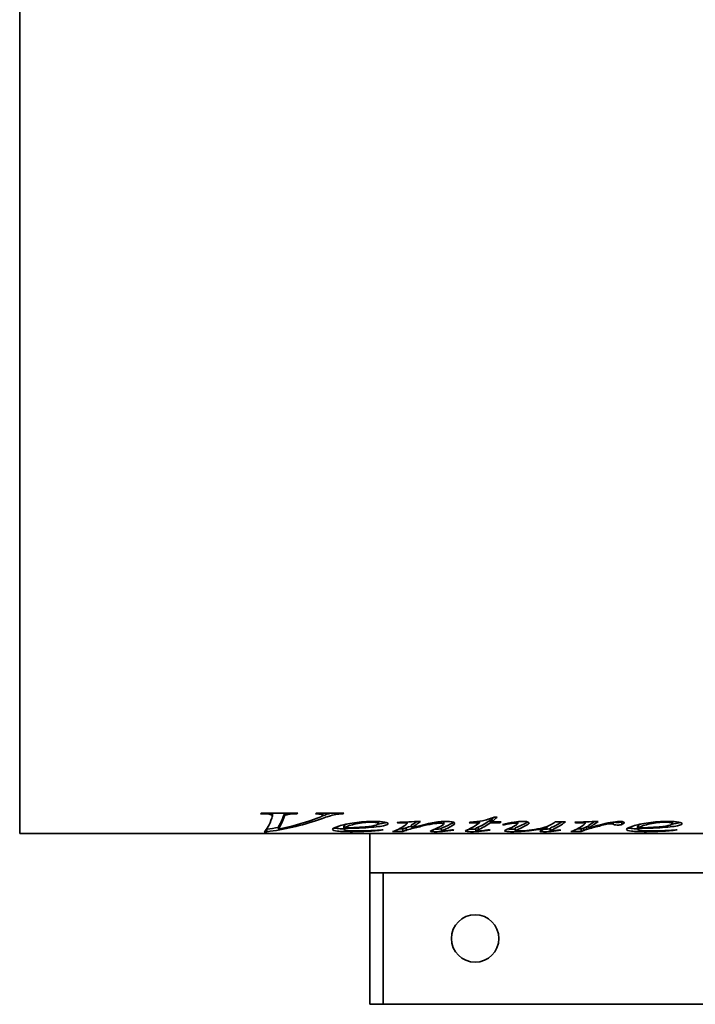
# Model space of a CAD drawing. Header units: millimetres. Extents: x 433 to 1247, y 168 to 1020.
# Tile 1 of 4: x 433 to 690, y 339 to 713. Entities that reach past the tile are written whole.
import ezdxf

# ---------------------------------------------------------------- set-up
doc = ezdxf.new("R2010")
doc.units = ezdxf.units.MM
doc.header["$LTSCALE"] = 4
doc.layers.add('Krawędzie widoczne(ISO)', color=7, linetype='Continuous', lineweight=35, true_color=0x262659)

msp = doc.modelspace()

# ---------------------------------------------------------------- linework, layer by layer
at = {"layer": 'Krawędzie widoczne(ISO)'}
for p, q in [((433, 724.24), (433, 404.24)), ((525.43, 411.65), (524.49, 411.65)), ((524.75, 411.93), (538.59, 411.93)), ((529.01, 411.81), (529.01, 410.85)), ((533.87, 411.93), (533.87, 411.07)), ((538.3, 411.93), (538.3, 411.65)), ((545.62, 411.93), (556.11, 411.93)), ((548.11, 411.93), (548.11, 411.11)), ((553.85, 411.93), (553.85, 411.5)), ((555.86, 411.93), (555.86, 411.65)), ((569.27, 408.74), (569.27, 407.94)), ((576.56, 408.41), (576.56, 408.19)), ((580.13, 408.56), (580.13, 407.94)), ((594.12, 408.76), (594.12, 407.83)), ((607.64, 408.26), (603.7, 408.26)), ((607.64, 408.85), (607.64, 408.26)), ((612.3, 409.23), (611.79, 409.23)), ((611.79, 409.23), (611.79, 408.26)), ((615.45, 408.26), (611.79, 408.26)), ((612.3, 409.61), (612.3, 408.63)), ((612.3, 408.63), (615.88, 408.63)), ((613.25, 410.42), (614.39, 410.42)), ((615.45, 408.63), (615.45, 408.26)), ((617.14, 407.78), (617.14, 407.45)), ((622.2, 408.68), (622.2, 407.97)), ((636.38, 408.63), (640.3, 408.63)), ((644.19, 408.46), (644.19, 408.23)), ((647.39, 408.57), (647.39, 408.19)), ((647.76, 408.59), (647.76, 408.02)), ((654.85, 407.83), (654.85, 407.43)), ((658.43, 408.56), (658.43, 407.71)), ((661.74, 408.61), (661.74, 407.63)), ((680.93, 408.74), (680.93, 407.94)), ((433, 404.24), (992.17, 404.24)), ((526.86, 404.85), (525.92, 404.85)), ((526.86, 405.85), (526.78, 405.85)), ((526.86, 405.85), (526.86, 404.85)), ((531.27, 406.85), (531.27, 405.86)), ((556.06, 406.8), (556.06, 405.81)), ((556.2, 407.11), (556.2, 406.12)), ((556.37, 407.31), (556.37, 406.32)), ((566, 399.3), (566, 404.24)), ((578.5, 404.93), (574.64, 404.93)), ((578.5, 405.92), (577.06, 405.92)), ((578.5, 405.92), (578.5, 404.93)), ((579.76, 406.37), (579.76, 405.38)), ((581.88, 407.42), (581.88, 406.44)), ((593.23, 406.21), (593.23, 405.22)), ((606.24, 406.18), (606.24, 405.18)), ((607.1, 406.57), (607.1, 405.58)), ((607.44, 405.11), (607.44, 404.96)), ((621.25, 406.27), (621.25, 405.27)), ((633.35, 406.83), (633.35, 406.47)), ((634.52, 406.2), (634.52, 405.2)), ((634.89, 405.12), (634.89, 404.95)), ((646.27, 404.93), (642.33, 404.93)), ((646.27, 405.92), (644.74, 405.92)), ((646.27, 405.92), (646.27, 404.93)), ((647.1, 406.25), (647.1, 405.26)), ((648.33, 406.69), (648.33, 405.7)), ((649.08, 407.28), (649.08, 406.29)), ((667.72, 406.8), (667.72, 405.81)), ((667.86, 407.11), (667.86, 406.12)), ((668.03, 407.31), (668.03, 406.32)), ((566, 399.3), (566, 389.3)), ((566, 389.3), (986, 389.3)), ((566, 383.19), (566, 389.3)), ((571, 383.19), (571, 389.3)), ((566, 373.26), (566, 383.19)), ((571, 383.19), (571, 373.26)), ((566, 339.37), (566, 373.26)), ((571, 339.37), (571, 373.26)), ((566, 339.3), (566, 339.37)), ((566, 339.3), (571, 339.3)), ((571, 339.37), (571, 339.3)), ((981, 339.3), (571, 339.3))]:
    msp.add_line(p, q, dxfattribs=at)
msp.add_circle((606, 364.3), 9, dxfattribs=at)
for points in [[(524.49, 411.65), (524.57, 411.74), (524.66, 411.84), (524.75, 411.93)], [(529.01, 411.81), (529.01, 411.85), (529, 411.9), (528.97, 411.93)], [(533.76, 411.93), (533.63, 411.78), (533.49, 411.51), (533.35, 411.13)], [(538.59, 411.93), (538.49, 411.84), (538.39, 411.74), (538.3, 411.65)], [(545.31, 411.65), (545.41, 411.74), (545.51, 411.84), (545.62, 411.93)], [(555.86, 411.65), (555.02, 411.63), (554.35, 411.58), (553.85, 411.5)], [(556.11, 411.93), (556.03, 411.84), (555.94, 411.74), (555.86, 411.65)], [(525.92, 404.85), (526.88, 405.7), (527.84, 407.44), (528.81, 410.03)], [(546.56, 409.42), (540, 407.16), (533.43, 405.64), (526.86, 404.85)], [(528.81, 410.03), (528.94, 410.42), (529.01, 410.71), (529.01, 410.85)], [(533.35, 411.13), (532.66, 409.26), (531.96, 407.83), (531.27, 406.85)], [(533.35, 410.16), (532.66, 408.29), (531.96, 406.85), (531.27, 405.86)], [(531.27, 405.86), (535.82, 406.74), (540.38, 407.99), (544.93, 409.58)], [(533.87, 411.07), (533.7, 410.96), (533.52, 410.64), (533.35, 410.16)], [(544.93, 409.58), (546.42, 410.1), (547.35, 410.49), (547.74, 410.71)], [(547.74, 410.71), (547.98, 410.86), (548.11, 410.99), (548.11, 411.11)], [(557.25, 407.77), (556.92, 407.62), (556.63, 407.46), (556.37, 407.31)], [(571.18, 408.09), (570.62, 407.97), (569.95, 407.87), (569.19, 407.77)], [(572.23, 408.37), (571.96, 408.27), (571.61, 408.18), (571.18, 408.09)], [(572.93, 407.93), (572.93, 407.63), (572.35, 407.35), (571.18, 407.11)], [(576.33, 408.4), (579.29, 408.53), (582.26, 408.65), (585.22, 408.77)], [(576.56, 408.19), (576.48, 408.26), (576.41, 408.33), (576.33, 408.4)], [(577.5, 408.22), (577.19, 408.21), (576.87, 408.2), (576.56, 408.19)], [(578.56, 408.25), (578.37, 408.25), (578.02, 408.24), (577.5, 408.22)], [(579.3, 407.24), (579.86, 407.61), (580.13, 407.86), (580.13, 407.94)], [(585.22, 408.77), (584.11, 407.86), (582.99, 407.08), (581.88, 406.44)], [(583.88, 408.72), (583.22, 408.24), (582.55, 407.81), (581.88, 407.42)], [(592.86, 408.09), (592.34, 408.09), (591.71, 408.04), (590.97, 407.95)], [(593.46, 407.23), (593.9, 407.48), (594.12, 407.69), (594.12, 407.83)], [(597.4, 408.16), (596.21, 407.48), (595.02, 406.92), (593.83, 406.47)], [(597.79, 408.41), (597.68, 408.33), (597.55, 408.25), (597.4, 408.16)], [(598.23, 408.01), (598.23, 407.79), (597.96, 407.5), (597.4, 407.18)], [(603.12, 405.62), (604.63, 406.27), (606.14, 407.15), (607.64, 408.26)], [(603.7, 408.26), (603.78, 408.33), (603.87, 408.41), (603.95, 408.49)], [(611.79, 409.23), (610.22, 408.11), (608.66, 407.22), (607.1, 406.57)], [(611.79, 408.26), (610.22, 407.13), (608.66, 406.24), (607.1, 405.58)], [(614.39, 410.42), (613.69, 409.78), (613, 409.18), (612.3, 408.63)], [(613.3, 410.42), (612.97, 410.14), (612.64, 409.87), (612.3, 409.61)], [(615.88, 408.63), (615.73, 408.51), (615.59, 408.38), (615.45, 408.26)], [(616.33, 407.56), (617.75, 407.97), (619.23, 408.3), (620.8, 408.52)], [(620.8, 408.52), (622, 408.69), (623.1, 408.77), (624.11, 408.77)], [(621.22, 407.24), (621.87, 407.61), (622.2, 407.87), (622.2, 407.97)], [(625.26, 408.15), (624.31, 407.63), (623.37, 407.18), (622.43, 406.8)], [(625.93, 408.57), (625.75, 408.44), (625.52, 408.3), (625.26, 408.15)], [(626.46, 408.19), (626.46, 407.98), (626.06, 407.62), (625.26, 407.17)], [(640.3, 408.63), (638.72, 407.42), (637.15, 406.46), (635.58, 405.75)], [(638.95, 408.63), (637.82, 407.88), (636.7, 407.24), (635.58, 406.74)], [(635.78, 408.15), (635.98, 408.31), (636.18, 408.47), (636.38, 408.63)], [(643.84, 408.44), (646.79, 408.55), (649.73, 408.66), (652.68, 408.77)], [(644.19, 408.23), (644.07, 408.3), (643.96, 408.37), (643.84, 408.44)], [(646.07, 408.28), (645.73, 408.28), (645.1, 408.26), (644.19, 408.23)], [(647.39, 408.19), (647.05, 408.25), (646.61, 408.28), (646.07, 408.28)], [(646.93, 407.21), (647.48, 407.57), (647.76, 407.85), (647.76, 408.02)], [(647.76, 408.02), (647.76, 408.09), (647.64, 408.15), (647.39, 408.19)], [(652.68, 408.77), (651.48, 407.79), (650.28, 406.96), (649.08, 406.29)], [(651.35, 408.72), (650.59, 408.18), (649.83, 407.69), (649.08, 407.28)], [(649.08, 406.29), (652.13, 407.11), (654.88, 407.91), (657.34, 408.37)], [(656.88, 407.85), (656.42, 407.79), (655.75, 407.65), (654.85, 407.43)], [(657.71, 407.89), (657.41, 407.89), (657.13, 407.88), (656.88, 407.85)], [(657.34, 408.37), (658.75, 408.63), (659.89, 408.77), (660.77, 408.77)], [(658.2, 407.85), (658.06, 407.88), (657.9, 407.89), (657.71, 407.89)], [(658.43, 407.71), (658.39, 407.78), (658.31, 407.82), (658.2, 407.85)], [(661.74, 408.61), (661.34, 408.45), (660.75, 408.37), (659.97, 408.37)], [(661.96, 408.69), (661.9, 408.66), (661.82, 408.63), (661.74, 408.61)], [(662.63, 408.32), (662.63, 408.07), (662.33, 407.84), (661.74, 407.63)], [(668.92, 407.77), (668.58, 407.62), (668.29, 407.46), (668.03, 407.31)], [(682.85, 408.09), (682.28, 407.97), (681.62, 407.87), (680.85, 407.77)], [(683.89, 408.37), (683.62, 408.27), (683.27, 408.18), (682.85, 408.09)], [(684.59, 407.93), (684.59, 407.63), (684.01, 407.35), (682.85, 407.11)], [(531.27, 406.48), (529.8, 406.23), (528.33, 406.02), (526.86, 405.85)], [(556.2, 407.11), (556.1, 406.98), (556.06, 406.88), (556.06, 406.8)], [(556.2, 406.12), (556.1, 405.99), (556.06, 405.89), (556.06, 405.81)], [(556.37, 407.11), (556.31, 407.11), (556.26, 407.11), (556.2, 407.11)], [(564.46, 406.39), (562.5, 406.27), (559.75, 406.18), (556.2, 406.12)], [(556.37, 406.32), (558.98, 406.37), (561.11, 406.45), (562.75, 406.57)], [(571.1, 405.52), (567.02, 405.01), (563.13, 404.87), (559.43, 404.87)], [(571.18, 407.11), (569.66, 406.79), (567.42, 406.56), (564.46, 406.39)], [(570.58, 405.62), (570.75, 405.59), (570.93, 405.56), (571.1, 405.52)], [(574.64, 404.93), (576.2, 405.42), (577.75, 406.2), (579.3, 407.24)], [(579.76, 406.37), (579.34, 406.2), (578.92, 406.05), (578.5, 405.92)], [(579.76, 405.38), (579.34, 405.21), (578.92, 405.06), (578.5, 404.93)], [(581.88, 406.99), (581.04, 406.78), (580.33, 406.57), (579.76, 406.37)], [(581.96, 406.02), (581.09, 405.8), (580.35, 405.58), (579.76, 405.38)], [(589.03, 405.07), (589.03, 405.16), (589.36, 405.31), (590.03, 405.56)], [(590.03, 405.56), (591.17, 406.01), (592.31, 406.56), (593.46, 407.23)], [(591.03, 405.87), (590.94, 405.87), (590.85, 405.87), (590.77, 405.87)], [(593.23, 405.94), (592.42, 405.89), (591.68, 405.87), (591.03, 405.87)], [(593.57, 404.96), (592.62, 404.9), (591.77, 404.87), (591.03, 404.87)], [(593.83, 406.47), (593.43, 406.32), (593.23, 406.24), (593.23, 406.21)], [(593.83, 405.48), (593.43, 405.33), (593.23, 405.25), (593.23, 405.22)], [(597.89, 405.48), (596.37, 405.2), (594.93, 405.05), (593.57, 404.96)], [(593.8, 405.13), (593.97, 405.13), (594.19, 405.14), (594.46, 405.16)], [(597.4, 407.18), (596.21, 406.49), (595.02, 405.93), (593.83, 405.48)], [(594.46, 405.16), (595.26, 405.24), (596.14, 405.36), (597.09, 405.55)], [(597.09, 405.55), (597.36, 405.52), (597.62, 405.5), (597.89, 405.48)], [(602.24, 405.11), (602.24, 405.21), (602.53, 405.37), (603.12, 405.62)], [(604.7, 405.87), (604.34, 405.87), (604.01, 405.87), (603.71, 405.88)], [(606.24, 405.89), (605.73, 405.88), (605.22, 405.87), (604.7, 405.87)], [(607.44, 404.96), (606.55, 404.9), (605.63, 404.87), (604.7, 404.87)], [(607.1, 406.57), (606.53, 406.35), (606.24, 406.23), (606.24, 406.18)], [(607.1, 405.58), (606.53, 405.36), (606.24, 405.24), (606.24, 405.18)], [(606.87, 405.09), (607.25, 405.09), (607.76, 405.12), (608.39, 405.18)], [(611.7, 405.48), (610.22, 405.19), (608.8, 405.04), (607.44, 404.96)], [(608.39, 405.18), (608.75, 405.22), (609.57, 405.33), (610.84, 405.56)], [(610.84, 405.56), (611.13, 405.53), (611.42, 405.5), (611.7, 405.48)], [(617.14, 407.45), (616.87, 407.49), (616.6, 407.52), (616.33, 407.56)], [(617.16, 405.15), (617.16, 405.29), (617.62, 405.52), (618.54, 405.9)], [(618.54, 405.9), (619.43, 406.28), (620.33, 406.73), (621.22, 407.24)], [(620.08, 405.87), (619.51, 405.87), (619, 405.88), (618.55, 405.9)], [(621.25, 405.88), (620.85, 405.87), (620.46, 405.87), (620.08, 405.87)], [(622.43, 406.8), (621.64, 406.49), (621.25, 406.33), (621.25, 406.27)], [(622.43, 405.81), (621.64, 405.5), (621.25, 405.34), (621.25, 405.27)], [(625.26, 407.17), (624.31, 406.65), (623.37, 406.19), (622.43, 405.81)], [(630.57, 405.06), (630.57, 405.12), (630.69, 405.21), (630.92, 405.32)], [(630.92, 405.32), (631.2, 405.45), (632.01, 405.76), (633.35, 406.47)], [(632.49, 405.87), (632.37, 405.87), (632.26, 405.87), (632.15, 405.87)], [(634.52, 405.92), (633.83, 405.89), (633.15, 405.87), (632.49, 405.87)], [(634.89, 404.95), (634.07, 404.9), (633.27, 404.87), (632.49, 404.87)], [(635.58, 406.74), (634.87, 406.42), (634.52, 406.26), (634.52, 406.2)], [(635.58, 405.75), (634.87, 405.43), (634.52, 405.27), (634.52, 405.2)], [(638.55, 405.45), (637.37, 405.19), (636.15, 405.04), (634.89, 404.95)], [(637.78, 405.52), (638.04, 405.49), (638.3, 405.47), (638.55, 405.45)], [(642.33, 404.93), (643.86, 405.42), (645.4, 406.18), (646.93, 407.21)], [(647.1, 406.25), (646.83, 406.13), (646.55, 406.02), (646.27, 405.92)], [(647.1, 405.26), (646.83, 405.14), (646.55, 405.03), (646.27, 404.93)], [(648.33, 406.69), (647.61, 406.43), (647.2, 406.3), (647.1, 406.25)], [(648.33, 405.7), (647.61, 405.43), (647.2, 405.31), (647.1, 405.26)], [(649.08, 406.94), (648.81, 406.86), (648.56, 406.77), (648.33, 406.69)], [(650.19, 406.26), (649.47, 406.08), (648.85, 405.89), (648.33, 405.7)], [(654.85, 407.43), (653.42, 407.1), (651.87, 406.69), (650.19, 406.26)], [(661.74, 407.63), (661.34, 407.47), (660.75, 407.39), (659.97, 407.39)], [(667.86, 407.11), (667.77, 406.98), (667.72, 406.88), (667.72, 406.8)], [(667.86, 406.12), (667.77, 405.99), (667.72, 405.89), (667.72, 405.81)], [(668.03, 407.11), (667.98, 407.11), (667.92, 407.11), (667.86, 407.11)], [(676.13, 406.39), (674.16, 406.27), (671.41, 406.18), (667.86, 406.12)], [(668.03, 406.32), (670.65, 406.37), (672.77, 406.45), (674.41, 406.57)], [(682.76, 405.52), (678.68, 405.01), (674.79, 404.87), (671.09, 404.87)], [(682.85, 407.11), (681.32, 406.79), (679.08, 406.56), (676.13, 406.39)], [(682.25, 405.62), (682.42, 405.59), (682.59, 405.56), (682.76, 405.52)]]:
    msp.add_open_spline(points, degree=3, dxfattribs=at)
for points, knots in [([(529.01, 410.85), (529.01, 411.08), (528.72, 411.27), (528.15, 411.42), (527.58, 411.57), (526.67, 411.65), (525.43, 411.65)], [0, 0, 0, 0, 1, 1, 1, 2, 2, 2, 2]), ([(538.3, 411.65), (536.79, 411.64), (535.76, 411.6), (535.21, 411.51), (534.66, 411.42), (534.21, 411.27), (533.87, 411.07)], [0, 0, 0, 0, 1, 1, 1, 2, 2, 2, 2]), ([(548.11, 411.11), (548.11, 411.24), (547.91, 411.36), (547.52, 411.46), (547.13, 411.56), (546.39, 411.63), (545.31, 411.65)], [0, 0, 0, 0, 1, 1, 1, 2, 2, 2, 2]), ([(553.85, 411.5), (552.9, 411.37), (551.96, 411.17), (551.02, 410.91), (550.09, 410.65), (548.6, 410.12), (546.56, 409.42)], [0, 0, 0, 0, 1, 1, 1, 2, 2, 2, 2]), ([(551.28, 411.93), (551.2, 411.91), (551.11, 411.89), (551.02, 411.86), (550.32, 411.67), (549.29, 411.32), (547.96, 410.86)], [0.9070718, 0.9070718, 0.9070718, 0.9070718, 1, 1, 1, 1.7563541, 1.7563541, 1.7563541, 1.7563541]), ([(551.82, 405.73), (551.82, 406.08), (552.62, 406.5), (554.2, 406.99), (555.78, 407.48), (557.77, 407.93), (560.16, 408.26), (562.55, 408.59), (565.02, 408.77), (567.55, 408.77)], [0, 0, 0, 0, 1, 1, 1, 2, 2, 2, 3, 3, 3, 3]), ([(566.58, 408.48), (564.77, 408.48), (562.85, 408.25), (560.83, 407.86), (558.81, 407.46), (557.32, 406.91), (556.37, 406.32)], [0, 0, 0, 0, 1, 1, 1, 2, 2, 2, 2]), ([(562.75, 406.57), (564.92, 406.73), (566.55, 406.93), (567.64, 407.18), (568.72, 407.43), (569.27, 407.69), (569.27, 407.94)], [0, 0, 0, 0, 1, 1, 1, 2, 2, 2, 2]), ([(569.27, 407.94), (569.27, 408.09), (569.03, 408.22), (568.57, 408.32), (568.1, 408.42), (567.44, 408.48), (566.58, 408.48)], [0, 0, 0, 0, 1, 1, 1, 2, 2, 2, 2]), ([(567.55, 408.77), (569.38, 408.77), (570.74, 408.69), (571.61, 408.52), (572.49, 408.34), (572.93, 408.15), (572.93, 407.93)], [0, 0, 0, 0, 1, 1, 1, 2, 2, 2, 2]), ([(580.13, 407.94), (580.13, 408.02), (579.98, 408.09), (579.68, 408.16), (579.37, 408.22), (579, 408.25), (578.56, 408.25)], [0, 0, 0, 0, 1, 1, 1, 2, 2, 2, 2]), ([(581.88, 406.44), (585.31, 407.22), (587.94, 407.92), (589.77, 408.26), (591.6, 408.59), (593.36, 408.77), (595.06, 408.77)], [0, 0, 0, 0, 1, 1, 1, 2, 2, 2, 2]), ([(590.97, 407.95), (589.6, 407.79), (588.17, 407.52), (586.68, 407.18), (585.19, 406.84), (583.62, 406.43), (581.96, 406.02)], [0, 0, 0, 0, 1, 1, 1, 2, 2, 2, 2]), ([(594.12, 407.83), (594.12, 407.91), (593.99, 407.97), (593.74, 408.01), (593.5, 408.06), (593.2, 408.09), (592.86, 408.09)], [0, 0, 0, 0, 1, 1, 1, 2, 2, 2, 2]), ([(595.06, 408.77), (595.98, 408.77), (596.73, 408.7), (597.33, 408.55), (597.93, 408.41), (598.23, 408.23), (598.23, 408.01)], [0, 0, 0, 0, 1, 1, 1, 2, 2, 2, 2]), ([(603.95, 408.49), (605.86, 408.61), (607.47, 408.79), (608.79, 409.04), (610.1, 409.29), (611.59, 409.72), (613.25, 410.42)], [0, 0, 0, 0, 1, 1, 1, 2, 2, 2, 2]), ([(621.37, 408.13), (620.93, 408.13), (620.5, 408.1), (620.07, 408.05), (619.64, 407.99), (618.66, 407.78), (617.14, 407.45)], [0, 0, 0, 0, 1, 1, 1, 2, 2, 2, 2]), ([(622.2, 407.97), (622.2, 408.01), (622.11, 408.05), (621.94, 408.08), (621.77, 408.11), (621.58, 408.13), (621.37, 408.13)], [0, 0, 0, 0, 1, 1, 1, 2, 2, 2, 2]), ([(622.48, 405.15), (623.07, 405.15), (623.85, 405.18), (624.8, 405.25), (625.75, 405.31), (627.02, 405.45), (628.6, 405.71), (630.18, 405.98), (631.49, 406.27), (632.52, 406.56), (633.55, 406.85), (634.64, 407.33), (635.78, 408.15)], [0, 0, 0, 0, 1, 1, 1, 2, 2, 2, 3, 3, 3, 4, 4, 4, 4]), ([(624.11, 408.77), (624.8, 408.77), (625.36, 408.72), (625.8, 408.6), (626.24, 408.49), (626.46, 408.35), (626.46, 408.19)], [0, 0, 0, 0, 1, 1, 1, 2, 2, 2, 2]), ([(659.97, 407.39), (659.57, 407.39), (659.23, 407.42), (658.96, 407.47), (658.68, 407.52), (658.5, 407.6), (658.43, 407.71)], [0, 0, 0, 0, 1, 1, 1, 2, 2, 2, 2]), ([(659.97, 408.37), (659.57, 408.37), (659.23, 408.4), (658.96, 408.45), (658.78, 408.48), (658.65, 408.52), (658.55, 408.58)], [0, 0, 0, 0, 1, 1, 1, 1.626765, 1.626765, 1.626765, 1.626765]), ([(660.77, 408.77), (661.34, 408.77), (661.8, 408.74), (662.13, 408.66), (662.46, 408.58), (662.63, 408.47), (662.63, 408.32)], [0, 0, 0, 0, 1, 1, 1, 2, 2, 2, 2]), ([(663.49, 405.73), (663.49, 406.08), (664.28, 406.5), (665.86, 406.99), (667.44, 407.48), (669.43, 407.93), (671.82, 408.26), (674.22, 408.59), (676.68, 408.77), (679.21, 408.77)], [0, 0, 0, 0, 1, 1, 1, 2, 2, 2, 3, 3, 3, 3]), ([(678.24, 408.48), (676.43, 408.48), (674.52, 408.25), (672.49, 407.86), (670.47, 407.46), (668.99, 406.91), (668.03, 406.32)], [0, 0, 0, 0, 1, 1, 1, 2, 2, 2, 2]), ([(674.41, 406.57), (676.58, 406.73), (678.21, 406.93), (679.3, 407.18), (680.39, 407.43), (680.93, 407.69), (680.93, 407.94)], [0, 0, 0, 0, 1, 1, 1, 2, 2, 2, 2]), ([(680.93, 407.94), (680.93, 408.09), (680.7, 408.22), (680.23, 408.32), (679.76, 408.42), (679.1, 408.48), (678.24, 408.48)], [0, 0, 0, 0, 1, 1, 1, 2, 2, 2, 2]), ([(679.21, 408.77), (681.04, 408.77), (682.4, 408.69), (683.27, 408.52), (684.15, 408.34), (684.59, 408.15), (684.59, 407.93)], [0, 0, 0, 0, 1, 1, 1, 2, 2, 2, 2]), ([(559.43, 404.87), (556.91, 404.87), (555.02, 404.94), (553.74, 405.1), (552.46, 405.26), (551.82, 405.47), (551.82, 405.73)], [0, 0, 0, 0, 1, 1, 1, 2, 2, 2, 2]), ([(556.06, 405.92), (555.14, 405.96), (554.36, 406.01), (553.74, 406.09), (553.2, 406.16), (552.77, 406.24), (552.46, 406.32)], [0.5113486, 0.5113486, 0.5113486, 0.5113486, 1, 1, 1, 1.4252404, 1.4252404, 1.4252404, 1.4252404]), ([(556.06, 405.81), (556.06, 405.6), (556.61, 405.44), (557.72, 405.31), (558.82, 405.19), (560.16, 405.13), (561.75, 405.13)], [0, 0, 0, 0, 1, 1, 1, 2, 2, 2, 2]), ([(561.75, 405.13), (563.01, 405.13), (564.22, 405.16), (565.38, 405.21), (566.54, 405.27), (568.28, 405.39), (570.58, 405.62)], [0, 0, 0, 0, 1, 1, 1, 2, 2, 2, 2]), ([(591.03, 404.87), (590.42, 404.87), (589.93, 404.89), (589.57, 404.92), (589.21, 404.96), (589.03, 405.01), (589.03, 405.07)], [0, 0, 0, 0, 1, 1, 1, 2, 2, 2, 2]), ([(593.23, 405.22), (593.23, 405.19), (593.29, 405.17), (593.42, 405.15), (593.54, 405.13), (593.67, 405.13), (593.8, 405.13)], [0, 0, 0, 0, 1, 1, 1, 2, 2, 2, 2]), ([(604.7, 404.87), (603.97, 404.87), (603.38, 404.89), (602.92, 404.94), (602.47, 404.98), (602.24, 405.04), (602.24, 405.11)], [0, 0, 0, 0, 1, 1, 1, 2, 2, 2, 2]), ([(606.24, 405.18), (606.24, 405.15), (606.3, 405.13), (606.43, 405.11), (606.55, 405.1), (606.7, 405.09), (606.87, 405.09)], [0, 0, 0, 0, 1, 1, 1, 2, 2, 2, 2]), ([(620.08, 404.87), (619.26, 404.87), (618.57, 404.89), (618.01, 404.95), (617.44, 405), (617.16, 405.06), (617.16, 405.15)], [0, 0, 0, 0, 1, 1, 1, 2, 2, 2, 2]), ([(633.35, 406.47), (630.32, 405.67), (627.78, 405.32), (625.73, 405.13), (623.68, 404.94), (621.8, 404.87), (620.08, 404.87)], [0, 0, 0, 0, 1, 1, 1, 2, 2, 2, 2]), ([(621.25, 405.27), (621.25, 405.23), (621.36, 405.21), (621.58, 405.18), (621.8, 405.16), (622.1, 405.15), (622.48, 405.15)], [0, 0, 0, 0, 1, 1, 1, 2, 2, 2, 2]), ([(632.49, 404.87), (631.92, 404.87), (631.46, 404.89), (631.1, 404.92), (630.75, 404.96), (630.57, 405), (630.57, 405.06)], [0, 0, 0, 0, 1, 1, 1, 2, 2, 2, 2]), ([(634.52, 405.2), (634.52, 405.17), (634.56, 405.15), (634.65, 405.14), (634.74, 405.12), (634.85, 405.11), (635.01, 405.11)], [0, 0, 0, 0, 1, 1, 1, 2, 2, 2, 2]), ([(635.01, 405.11), (635.24, 405.11), (635.48, 405.13), (635.75, 405.15), (636.02, 405.18), (636.69, 405.29), (637.78, 405.52)], [0, 0, 0, 0, 1, 1, 1, 2, 2, 2, 2]), ([(671.09, 404.87), (668.58, 404.87), (666.68, 404.94), (665.4, 405.1), (664.13, 405.26), (663.49, 405.47), (663.49, 405.73)], [0, 0, 0, 0, 1, 1, 1, 2, 2, 2, 2]), ([(667.72, 405.92), (666.8, 405.96), (666.03, 406.01), (665.4, 406.09), (664.86, 406.16), (664.43, 406.24), (664.12, 406.32)], [0.5113486, 0.5113486, 0.5113486, 0.5113486, 1, 1, 1, 1.4252404, 1.4252404, 1.4252404, 1.4252404]), ([(667.72, 405.81), (667.72, 405.6), (668.27, 405.44), (669.38, 405.31), (670.48, 405.19), (671.83, 405.13), (673.41, 405.13)], [0, 0, 0, 0, 1, 1, 1, 2, 2, 2, 2]), ([(673.41, 405.13), (674.67, 405.13), (675.88, 405.16), (677.04, 405.21), (678.2, 405.27), (679.94, 405.39), (682.25, 405.62)], [0, 0, 0, 0, 1, 1, 1, 2, 2, 2, 2])]:
    msp.add_open_spline(points, degree=3, knots=knots, dxfattribs=at)

doc.saveas('drawing.dxf')
